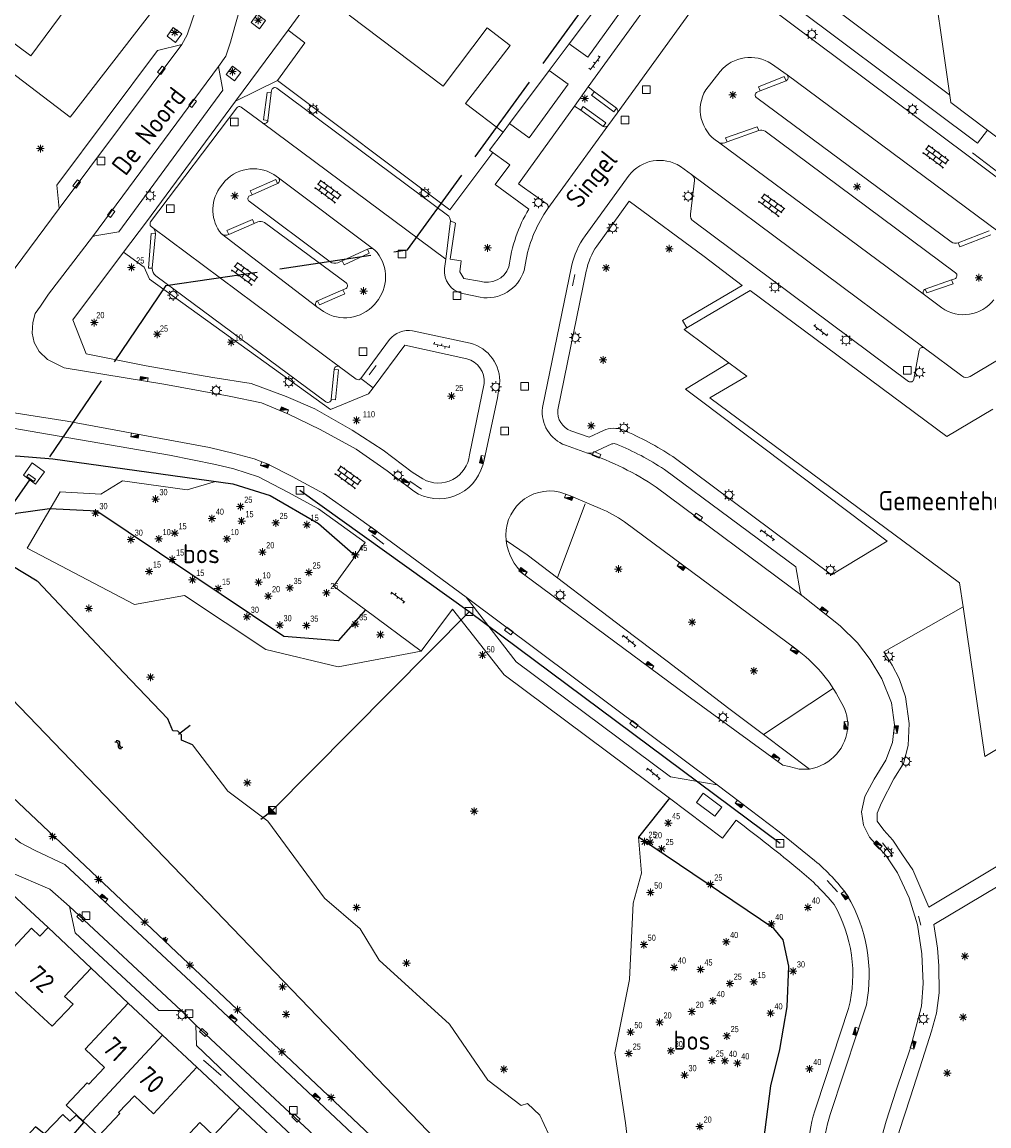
# Model space of a CAD drawing. Extents: x 168769 to 512904, y 516715 to 1559940.
# Tile 68 of 186: x 169406 to 169532, y 519507 to 519650. Entities that reach past the tile are written whole.
import ezdxf

# ---------------------------------------------------------------- set-up
doc = ezdxf.new("R2010")
doc.units = 0
doc.header["$MEASUREMENT"] = 0
doc.linetypes.add('ACAD_ISO02W100', pattern=[15, 12, -3])
doc.layers.get('0').update_dxf_attribs({"linetype": 'CONTINUOUS'})
for name, color, linetype, lineweight in [('+Overig_opstal_BWT', 4, 'CONTINUOUS', 0), ('B01_HOOFDGEBOUW', 10, 'CONTINUOUS', 0), ('B02_bijgebouw', 12, 'CONTINUOUS', 0), ('B07_scheidingsmuur', 14, 'CONTINUOUS', 25), ('Q04_wegmarkering', 7, 'CONTINUOUS', 0), ('Q06_walbescherming_besch', 140, 'WALBESCHERMING', 25), ('Q21_LANTAARNPAAL', 7, 'CONTINUOUS', 18), ('Q23_kolk', 7, 'CONTINUOUS', 18), ('Q26_BOOM', 7, 'CONTINUOUS', 18), ('Q28_rioolput', 7, 'CONTINUOUS', 18), ('Q722_RIOOLPUT_RWA', 5, 'CONTINUOUS', 18), ('Q97_TROTTOIRKOLK', 7, 'CONTINUOUS', 0), ('S02_symb_open_verh', 7, 'CONTINUOUS', 13), ('T04_Haag', 72, 'CONTINUOUS', 0), ('T51_CULTUURSCHEIDING', 3, 'CONTINUOUS', 0), ('V00_kant_verharding', 252, 'CONTINUOUS', 0), ('V04_Kant_op_inrit', 254, 'CONTINUOUS', 13), ('W01_Kant_sloot', 140, 'CONTINUOUS', 0)]:
    doc.layers.add(name, color=color, linetype=linetype, lineweight=lineweight)
for name, color, linetype in [('B14_dakrand_bijgebouw', 30, 'CONTINUOUS'), ('S04_Talud', 7, 'CONTINUOUS'), ('S05_Water', 132, 'CONTINUOUS'), ('T20_TALUD', 34, 'CONTINUOUS'), ('W10_duiker', 1, 'CONTINUOUS'), ('W51_DUIKER', 4, 'ACAD_ISO02W100'), ('Z02_Huisnummer', 253, 'CONTINUOUS'), ('Z05_Cultuuraanduiding', 3, 'CONTINUOUS'), ('Z06_STRAATNAAM', 7, 'CONTINUOUS'), ('Z09_FUNCTIEAANDUIDING', 7, 'CONTINUOUS')]:
    doc.layers.add(name, color=color, linetype=linetype)
doc.styles.add('ISOCP', font='isocp.shx', dxfattribs={"height": 1.8})
doc.styles.get("Standard").update_dxf_attribs({"font": 'ISOB.SHX'})
doc.linetypes.add('WALBESCHERMING', pattern='A,10,[105,facto-geolijnen.shx,S=0.1,R=0,X=0,Y=0],0', length=10)

# ---------------------------------------------------------------- blocks, each defined once
blk = doc.blocks.new('Q21')
at = {"color": 0}
for points in [[(-1.5, 0), (-1, 0)], [(-1.06, 1.06), (-0.71, 0.71)], [(0, 1.5), (0, 1)], [(1.06, 1.06), (0.71, 0.71)], [(1.5, 0), (1, 0)], [(-1.06, -1.06), (-0.71, -0.71)], [(0, -1.5), (0, -1)], [(1.06, -1.06), (0.71, -0.71)]]:
    blk.add_lwpolyline(points, dxfattribs=at)
blk.add_circle((0, 0), 1, dxfattribs=at)
blk = doc.blocks.new('Q26')
at = {"color": 0}
for p, q in [((-1, 0), (1, 0)), ((-0.7, 0.7), (0.7, -0.7)), ((0.7, 0.7), (-0.7, -0.7)), ((0, 1), (0, -1))]:
    blk.add_line(p, q, dxfattribs=at)
blk = doc.blocks.new('Q28')
at = {"color": 0}
blk.add_lwpolyline([(1, 1), (1, -1), (-1, -1), (-1, 1)], close=True, dxfattribs=at)
blk = doc.blocks.new('Q23')
at = {"color": 0}
blk.add_lwpolyline([(0.99, -0.5), (-0.99, -0.5), (-0.99, 0.5), (0.99, 0.5), (0.99, -0.5)], dxfattribs=at)
blk = doc.blocks.new('Q97')
blk.add_hatch(color=256).paths.add_polyline_path([(-1, 1), (-1, 0), (1, 1)])
blk.add_line((1, 1), (-1, 0))
at = {"color": 0}
for points in [[(-1, 0), (-1, 1), (1, 1), (1, 0), (-1, 0)], [(0, 0.8), (0, 1)]]:
    blk.add_lwpolyline(points, dxfattribs=at)
blk = doc.blocks.new('S04')
at = {"color": 0}
for p, q in [((0, 0.5), (0.5, 0.5)), ((0, 0.25), (1, 0.25)), ((0, 0), (0.5, 0)), ((0, -0.25), (1, -0.25)), ((0, -0.5), (0.5, -0.5))]:
    blk.add_line(p, q, dxfattribs=at)
blk = doc.blocks.new('S05')
at = {"color": 0}
for p, q in [((0.08, 0.3), (0.38, 0.59)), ((0.11, -0.19), (0.41, 0.09)), ((0.38, 0.59), (0.68, 0.71)), ((0.41, 0.09), (0.71, 0.21)), ((0.68, 0.71), (1.01, 0.62)), ((0.71, 0.21), (1.02, 0.12)), ((1.01, 0.62), (1.33, 0.37)), ((1.02, 0.12), (1.36, -0.12)), ((1.33, 0.37), (1.66, 0.13)), ((1.66, 0.13), (1.97, 0.04)), ((1.97, 0.04), (2.28, 0.16)), ((2.28, 0.16), (2.58, 0.44)), ((1.36, -0.12), (1.68, -0.37)), ((1.68, -0.37), (2, -0.46)), ((2, -0.46), (2.31, -0.33)), ((2.31, -0.33), (2.61, -0.05))]:
    blk.add_line(p, q, dxfattribs=at)
blk = doc.blocks.new('S024')
at = {"color": 0}
for p, q in [((0, 1.2), (6.7, 1.2)), ((0, 0), (6.7, 0)), ((0.2, 1.2), (0.2, 0)), ((1.25, 1.5), (1.25, 1.2)), ((1.25, 0), (1.25, -1.2)), ((2.3, 1.2), (2.3, 0)), ((3.35, 1.5), (3.35, 1.2)), ((3.35, 0), (3.35, -1.2)), ((4.4, 1.2), (4.4, 0)), ((5.45, 1.5), (5.45, 1.2)), ((5.45, 0), (5.45, -1.2)), ((6.5, 1.2), (6.5, 0)), ((0, -1.2), (6.7, -1.2)), ((0.2, -1.2), (0.2, -1.5)), ((2.3, -1.2), (2.3, -1.5)), ((4.4, -1.2), (4.4, -1.5)), ((6.5, -1.2), (6.5, -1.5))]:
    blk.add_line(p, q, dxfattribs=at)
blk = doc.blocks.new('S026')
for p, q in [((0, 0), (4.4, 0)), ((0.2, 0.5), (0.2, 0)), ((1.2, 0), (1.2, -0.5)), ((2.2, 0.5), (2.2, 0)), ((3.2, 0), (3.2, -0.5)), ((4.2, 0.5), (4.2, 0))]:
    blk.add_line(p, q)
blk = doc.blocks.new('Q722')
for points in [[(-1, 1), (1, -1)], [(-1, -1), (1, -1), (1, 1), (-1, 1), (-1, -1)], [(-0.8, 0.8), (-1, 0.8)], [(-0.6, 0.6), (-1, 0.6)], [(-0.4, 0.4), (-1, 0.4)], [(-0.2, 0.2), (-1, 0.2)], [(-1, 0), (0, 0)], [(0.2, -0.2), (-1, -0.2)], [(0.4, -0.4), (-1, -0.4)], [(0.6, -0.6), (-1, -0.6)], [(0.8, -0.8), (-1, -0.8)]]:
    blk.add_lwpolyline(points)

msp = doc.modelspace()

# ---------------------------------------------------------------- linework, layer by layer
at = {"layer": '+Overig_opstal_BWT'}
msp.add_lwpolyline([(169497.12, 519548.13), (169496.23, 519546.94), (169493.82, 519548.73), (169494.71, 519549.92), (169497.12, 519548.13)], dxfattribs=at)
at = {"layer": 'B01_HOOFDGEBOUW'}
for points in [[(169425.64, 519671.28), (169425.43, 519671), (169432.23, 519665.99), (169424.02, 519654.86), (169417.26, 519659.84), (169407.07, 519646.03)], [(169477.22, 519647.57), (169491.33, 519666.37)], [(169531.75, 519636.33), (169526.96, 519639.92), (169523.96, 519660.93), (169585.62, 519614.89)], [(169407.07, 519646.03), (169401.76, 519649.93), (169399.88, 519647.37)], [(169460.79, 519642.05), (169466.52, 519649.64), (169469.52, 519647.37), (169463.72, 519639.81), (169468.6, 519636.07)], [(169474.62, 519644.1), (169477.22, 519647.57)], [(169469.45, 519637.21), (169474.62, 519644.1)], [(169468.6, 519636.07), (169469.45, 519637.21)], [(169553.18, 519608.39), (169562.03, 519613.62), (169531.75, 519636.33)], [(169492.22, 519610.35), (169492.56, 519610.55), (169500.81, 519615.44)], [(169532.46, 519599.96), (169526.47, 519596.4), (169500.81, 519615.44)], [(169492.22, 519610.35), (169498.05, 519606.02)], [(169498.05, 519606.02), (169500.38, 519604.28), (169495.58, 519601.45), (169528.11, 519577.35), (169528.57, 519574.22)], [(169528.57, 519574.22), (169531.41, 519554.71), (169535.03, 519556.87), (169536.33, 519548.17), (169549.13, 519555.77)], [(169409.3, 519532.42), (169408.24, 519531.29), (169407.15, 519532.34), (169399.77, 519524.49), (169401.96, 519522.45), (169404.2, 519524.8), (169409.85, 519519.56), (169412.55, 519522.44), (169411.45, 519523.43), (169414.92, 519527.13)], [(169414.92, 519527.13), (169409.3, 519532.42)], [(169419.75, 519522.59), (169414.12, 519516.59)], [(169424.21, 519518.41), (169419.75, 519522.59)], [(169428.69, 519514.22), (169424.21, 519518.41)], [(169414.12, 519516.59), (169416.67, 519514.19), (169414.61, 519512.01), (169414.39, 519512.21), (169411.64, 519509.3)], [(169423.06, 519508.15), (169428.69, 519514.22)], [(169423.06, 519508.15), (169420.56, 519510.52), (169418.5, 519508.34), (169418.66, 519508.18), (169415.91, 519505.28), (169413.83, 519507.24)], [(169413.83, 519507.24), (169411.64, 519509.3)], [(169426.55, 519504.32), (169429.09, 519507.03), (169430.88, 519505.34), (169434.28, 519508.99)], [(169434.28, 519508.99), (169439.11, 519504.46)]]:
    msp.add_lwpolyline(points, dxfattribs=at)
msp.add_lwpolyline([(169460.79, 519642.05), (169460.79, 519642.05), (169448.55, 519651.29), (169453.5, 519657.86, 0.447869), (169455.06, 519657.88), (169455.35, 519657.66), (169457.38, 519660.35), (169457.09, 519660.57, 0.448148), (169456.75, 519662.16), (169461.4, 519668.33)], format="xyb", dxfattribs=at)
at = {"layer": 'B02_bijgebouw'}
msp.add_lwpolyline([(169406.74, 519591.5), (169406.54, 519591.22), (169407.46, 519590.56), (169407.66, 519590.84), (169406.74, 519591.5)], dxfattribs=at)
at = {"layer": 'B07_scheidingsmuur'}
msp.add_lwpolyline([(169413.83, 519507.24), (169424.21, 519518.41)], dxfattribs=at)
at = {"layer": 'B14_dakrand_bijgebouw'}
for points in [[(169412.95, 519507.99), (169412.14, 519507.22), (169411.21, 519508.09), (169408.77, 519505.54), (169407.64, 519506.48), (169405.2, 519503.77)], [(169413.98, 519507.02), (169412.95, 519507.99)], [(169410.96, 519504.16), (169410.84, 519504.26), (169411.68, 519505.15), (169412.11, 519504.86), (169413.98, 519507.02)]]:
    msp.add_lwpolyline(points, dxfattribs=at)
at = {"layer": 'Q04_wegmarkering'}
for points in [[(169483.48, 519638.55), (169496.91, 519657.15)], [(169410.76, 519626.14), (169426.74, 519647.48)], [(169431.53, 519644.63), (169415.07, 519622.44)], [(169533.1, 519623.18), (169505.62, 519643.52)], [(169437.24, 519637.27), (169461.15, 519619.52)], [(169474.45, 519626.1), (169482.26, 519636.91)], [(169523.53, 519614.85), (169496.67, 519634.77)], [(169439.32, 519630.11), (169451.91, 519620.71)], [(169493.18, 519630.54), (169523.51, 519607.97)], [(169447.3, 519605.51), (169422.9, 519623.66)], [(169431.9, 519622.81), (169444.33, 519613.3)], [(169507.71, 519575.58), (169488.58, 519589.82)], [(169463.8, 519575.46), (169496.5, 519551.03)], [(169412.08, 519535.19), (169426.64, 519521.6)], [(169428.54, 519519.7), (169449.79, 519499.9)]]:
    msp.add_lwpolyline(points, dxfattribs=at)
msp.add_lwpolyline([(169488.58, 519589.82, 0.062914), (169479.63, 519594.26)], format="xyb", dxfattribs=at)
at = {"layer": 'Q06_walbescherming_besch', "linetype": 'Continuous'}
for points in [[(169407.87, 519577.57), (169399.38, 519582.67), (169392.51, 519574.76), (169393.42, 519573.77)], [(169428.12, 519556.23), (169426.67, 519556.83), (169426.69, 519557.52), (169426.21, 519558.03), (169425.55, 519558.05), (169424.89, 519559.63)]]:
    msp.add_lwpolyline(points, dxfattribs=at)
at = {"layer": 'T04_Haag'}
msp.add_lwpolyline([(169475.69, 519578.02), (169479.3, 519587.66)], dxfattribs=at)
at = {"layer": 'T20_TALUD'}
for points in [[(169503.95, 519460.92), (169500.54, 519460.31), (169497.98, 519461.28), (169494.6, 519464.45), (169491.76, 519467.79), (169468.01, 519489.58), (169386.37, 519566.68), (169384.79, 519568.97), (169384.03, 519570.95), (169384.14, 519573.51), (169386.6, 519577.32), (169398.1, 519589.7), (169402.47, 519593.24), (169405.12, 519593.88), (169409.91, 519593.49), (169433.39, 519590.25), (169438.24, 519588.74), (169444.57, 519585.07), (169449.39, 519580.86)], [(169440.05, 519570.35), (169415.65, 519586.67), (169409.5, 519586.98), (169405.14, 519586.36), (169400.55, 519584.41), (169399.27, 519582.6)], [(169450.68, 519573.82), (169447.12, 519569.78), (169440.05, 519570.35)], [(169490.31, 519549.27), (169486.26, 519544.19)], [(169502.92, 519470.37), (169505.11, 519474.3), (169506.1, 519476.67), (169506.08, 519479.41), (169502.53, 519491.02), (169502.12, 519495.2), (169502.22, 519501.67), (169503.51, 519511.82), (169504.67, 519516.53), (169505.63, 519522.11), (169505.84, 519527.39), (169505.1, 519530.82), (169503.9, 519532.32), (169486.26, 519544.19)]]:
    msp.add_lwpolyline(points, dxfattribs=at)
at = {"layer": 'T51_CULTUURSCHEIDING'}
for points in [[(169526.81, 519640.95), (169502.63, 519659.07)], [(169442.77, 519647.72), (169440.59, 519649.37)], [(169442.77, 519647.72), (169439.2, 519642.8), (169433.72, 519640.1)], [(169461.66, 519625.94), (169439.2, 519642.8)], [(169461.66, 519625.94), (169467.28, 519633.42)], [(169419.14, 519620.44), (169421.83, 519618.46), (169422.54, 519616.91), (169446.12, 519599.92), (169451.08, 519601.96), (169451.68, 519602.75)], [(169431.11, 519590.54), (169427.45, 519589.47), (169419.01, 519590.62), (169416.18, 519588.92), (169410.86, 519589.22), (169406.59, 519581.87), (169420.58, 519574.54), (169427.08, 519575.69), (169437.69, 519568.68), (169447.13, 519566.41)], [(169447.13, 519566.41), (169457.92, 519568.43)], [(169502.54, 519557.6), (169511.57, 519563.54)], [(169486.67, 519539.53), (169486.26, 519544.19)], [(169486.67, 519539.53), (169485.57, 519535.6), (169485.07, 519525.66), (169483.19, 519516.1), (169484.58, 519506.99), (169485.4, 519500)]]:
    msp.add_lwpolyline(points, dxfattribs=at)
at = {"layer": 'V00_kant_verharding'}
for points in [[(169399.88, 519647.37), (169412.17, 519638), (169443.47, 519678.42)], [(169477.22, 519647.57), (169479.64, 519645.82), (169493.35, 519664.85), (169491.33, 519666.37)], [(169479.69, 519641.99), (169492.85, 519660.16)], [(169492.85, 519660.16), (169529.24, 519632.97)], [(169440.59, 519649.37), (169447.39, 519658.67)], [(169429.64, 519655.21), (169428.04, 519650.54), (169427.42, 519648.73), (169426.74, 519647.48), (169423.57, 519646.71)], [(169434.07, 519651.34), (169433.66, 519649.84), (169433.06, 519647.8), (169432.48, 519645.98), (169431.53, 519644.63), (169432.08, 519641.53), (169418.51, 519623.07), (169415.39, 519622.56), (169415.07, 519622.44), (169409.35, 519614.96), (169408.29, 519613.4), (169407.61, 519612.46), (169407.33, 519611.28), (169407.21, 519609.89), (169407.48, 519608.66), (169408.14, 519607.5), (169409.21, 519606.45), (169411.39, 519605.35), (169424.38, 519603.22), (169432.9, 519601.67), (169437.11, 519600.78), (169440.56, 519599.37), (169444.75, 519597.31), (169449.45, 519594.77), (169453.52, 519591.93)], [(169435.77, 519650.36), (169436.85, 519649.55), (169437.65, 519650.63), (169436.57, 519651.43), (169435.77, 519650.36)], [(169424.81, 519648.59), (169425.91, 519647.77), (169426.72, 519648.88), (169425.62, 519649.69), (169424.81, 519648.59)], [(169440.59, 519649.37), (169433.72, 519640.1)], [(169423.57, 519646.71), (169410.43, 519629.17), (169410.76, 519626.14), (169405.02, 519618.38), (169399.77, 519611.32), (169398.04, 519610.37), (169395.85, 519609.96), (169394.61, 519609.89), (169392.74, 519610.47), (169391.46, 519611)], [(169432.5, 519643.56), (169433.59, 519642.74), (169434.41, 519643.83), (169433.32, 519644.65), (169432.5, 519643.56)], [(169469.45, 519637.21), (169472.03, 519635.34), (169477.1, 519642.34), (169474.62, 519644.1)], [(169495.02, 519641.58), (169496.92, 519643.99)], [(169503.59, 519644.97), (169505.62, 519643.52)], [(169505.49, 519642.76), (169505.27, 519643.3), (169501.91, 519641.96), (169502.12, 519641.44)], [(169505.49, 519642.76), (169502.12, 519641.44)], [(169437.95, 519637.59), (169437.38, 519637.67), (169437.84, 519641.24), (169438.38, 519641.19)], [(169437.95, 519637.59), (169438.38, 519641.19)], [(169438.38, 519641.19), (169438.42, 519641.49)], [(169439.12, 519641.79), (169461.36, 519625.26)], [(169477.93, 519639.46), (169479.69, 519641.99)], [(169480.54, 519641.34), (169479.69, 519641.99)], [(169483.39, 519639.18), (169483.06, 519638.72), (169480.15, 519640.87), (169480.54, 519641.34)], [(169483.39, 519639.18), (169480.54, 519641.34)], [(169502.12, 519641.44), (169501.74, 519641.29)], [(169422.11, 519624.4), (169433.72, 519640.1)], [(169501.68, 519640.52), (169527, 519621.77)], [(169422.67, 519624.38), (169433.89, 519639.22)], [(169434.47, 519639.34), (169437.24, 519637.27)], [(169474.34, 519626.69), (169471.41, 519628.75), (169470.6, 519629.33), (169477.93, 519639.46)], [(169477.93, 519639.46), (169478.73, 519638.92)], [(169478.73, 519638.92), (169479.04, 519639.39), (169482, 519637.29), (169481.66, 519636.82)], [(169478.73, 519638.92), (169481.66, 519636.82)], [(169482.26, 519636.91), (169483.48, 519638.55)], [(169501.93, 519636.28), (169501.75, 519636.78), (169497.62, 519635.32), (169497.83, 519634.81)], [(169501.93, 519636.28), (169497.83, 519634.81)], [(169527.6, 519617.74), (169502.77, 519636.19)], [(169497.83, 519634.81), (169497.52, 519634.69)], [(169548.3, 519618.69), (169529.24, 519632.97)], [(169491.72, 519631.6), (169493.18, 519630.54)], [(169439.22, 519629.37), (169438.98, 519629.88), (169435.65, 519628.44), (169435.91, 519627.92)], [(169438.71, 519630.55), (169439.32, 519630.11)], [(169479.31, 519622.58), (169485.03, 519630.45)], [(169493.57, 519629.76), (169493.02, 519625.38)], [(169431.65, 519628.75), (169432.07, 519629.34)], [(169439.22, 519629.37), (169435.91, 519627.92)], [(169435.49, 519627.06), (169446.06, 519619.19)], [(169435.91, 519627.92), (169435.58, 519627.78)], [(169480.83, 519621.22), (169485.06, 519627.06), (169494.81, 519619.88), (169499.77, 519616.08), (169492, 519611.51), (169492.56, 519610.55)], [(169412.51, 519611.6), (169419.14, 519620.44), (169422.11, 519624.4)], [(169422.9, 519623.66), (169422.72, 519623.79)], [(169436.16, 519624.16), (169435.94, 519624.7), (169432.59, 519623.25), (169432.84, 519622.72)], [(169436.16, 519624.16), (169432.84, 519622.72)], [(169436.63, 519624.38), (169436.16, 519624.16)], [(169448.15, 519616.43), (169437.52, 519624.31)], [(169461.75, 519624.52), (169461.15, 519619.52), (169460.98, 519618.3)], [(169461.75, 519624.52), (169462.41, 519624.21), (169461.72, 519619.52), (169463.15, 519619.28), (169463.15, 519619.29), (169462.99, 519617.86), (169463.49, 519617.02)], [(169493.42, 519624.45), (169521.46, 519603.6)], [(169422.88, 519618.34), (169422.37, 519618.36), (169422.72, 519622.85), (169423.3, 519622.84)], [(169422.88, 519618.34), (169423.3, 519622.84)], [(169527.94, 519621.66), (169531.98, 519623.22)], [(169527.94, 519621.66), (169528.16, 519621.14), (169532.18, 519622.69)], [(169447.65, 519619.32), (169447.9, 519618.79), (169451.15, 519620.32), (169450.93, 519620.82)], [(169447.65, 519619.32), (169450.93, 519620.82)], [(169471.34, 519618.04), (169471.62, 519619.48)], [(169447.09, 519619.05), (169447.65, 519619.32)], [(169473.76, 519600.17), (169477.52, 519618.57)], [(169475.73, 519599.88), (169479.46, 519617.96)], [(169423.33, 519617.36), (169445.5, 519600.93)], [(169463.49, 519617.02), (169465.54, 519616.66)], [(169523.65, 519615.62), (169523.85, 519615.12), (169527.28, 519616.31), (169527.08, 519616.84)], [(169523.65, 519615.62), (169527.08, 519616.84)], [(169527.08, 519616.84), (169527.48, 519616.96)], [(169444.43, 519614.09), (169444.67, 519613.56), (169447.98, 519615.01), (169447.74, 519615.52)], [(169444.43, 519614.09), (169447.74, 519615.52)], [(169447.74, 519615.52), (169448.04, 519615.64)], [(169463.32, 519615.03), (169465.61, 519614.56)], [(169529.48, 519604.23), (169548.18, 519615.39)], [(169452.36, 519614.26), (169451.83, 519613.63)], [(169525.79, 519613.16), (169523.53, 519614.85)], [(169445.19, 519612.71), (169444.33, 519613.3)], [(169412.51, 519611.6), (169414.27, 519607.17), (169422.09, 519605.61), (169426.31, 519604.87), (169430.77, 519604.08), (169435.79, 519603.3), (169440.34, 519601.63), (169444.07, 519600.01), (169448.93, 519597.22), (169452.99, 519594.65), (169456.77, 519591.78)], [(169456.82, 519610.18), (169464.32, 519608.56)], [(169450.08, 519603.96), (169453.82, 519609.03)], [(169450.08, 519603.96), (169451.68, 519602.75), (169455.82, 519608.33), (169463.87, 519606.55)], [(169523.51, 519607.97), (169528.42, 519604.31)], [(169522.16, 519603.88), (169522.84, 519607.64)], [(169446.21, 519601.22), (169446.76, 519601.21), (169447.17, 519605.1), (169446.59, 519605.18)], [(169446.21, 519601.22), (169446.59, 519605.18)], [(169447.3, 519605.51), (169449.48, 519603.89)], [(169518.69, 519582.78), (169494.29, 519601.16), (169492.38, 519602.6), (169498.05, 519606.02)], [(169466.14, 519603.3), (169464.23, 519594.03)], [(169468.16, 519603.21), (169467.89, 519601.47), (169466.14, 519593.35), (169465.95, 519592.68)], [(169404.58, 519599.56), (169411.8, 519598.39)], [(169411.8, 519598.39), (169430.33, 519594.99), (169433.57, 519594.19), (169436.15, 519593.52), (169437.95, 519592.81), (169441.12, 519591.18), (169445.21, 519588.97), (169449.17, 519586.2)], [(169410.74, 519596.45), (169425.12, 519593.97)], [(169481.7, 519597.18), (169479.81, 519596.31), (169477.46, 519597.14)], [(169479.63, 519594.26), (169476.74, 519595.28)], [(169482.78, 519595.44), (169480.34, 519594.31)], [(169425.12, 519593.97), (169431.11, 519592.76), (169433.52, 519592.19), (169436.74, 519591.16), (169440.56, 519589.18), (169444.54, 519586.99), (169447.52, 519584.86)], [(169511.43, 519578.39), (169490.73, 519593.79)], [(169406.09, 519591.36), (169407.68, 519590.22), (169408.82, 519591.82), (169407.22, 519592.96), (169406.09, 519591.36)], [(169507.32, 519576.21), (169506.75, 519579.41), (169489.63, 519592.11)], [(169453.52, 519591.93), (169456.98, 519589.27)], [(169456.77, 519591.78), (169458.17, 519590.88)], [(169475.99, 519589.18), (169477.27, 519588.72), (169481.25, 519587.05)], [(169447.52, 519584.86), (169450.64, 519582.59), (169446.5, 519576.9), (169450.68, 519573.82)], [(169509.21, 519541.18), (169504.59, 519544.88), (169499.56, 519548.74), (169496.5, 519551.03), (169490.42, 519552.05), (169470.33, 519567.06), (169463.8, 519575.46), (169451.77, 519584.34), (169449.17, 519586.2)], [(169484.43, 519585.3), (169491.99, 519579.67)], [(169471.73, 519580.98), (169469, 519582.87)], [(169511.43, 519578.39), (169518.69, 519582.78)], [(169508.55, 519553.08), (169502.54, 519557.6), (169498.05, 519560.97), (169489.99, 519567.12), (169484.32, 519571.45), (169471.73, 519580.98)], [(169491.99, 519579.67), (169506.75, 519568.73)], [(169471.28, 519578.47), (169492.55, 519562.72), (169505.08, 519553.58), (169505.92, 519553.4), (169507.19, 519553.08), (169508.55, 519553.08)], [(169507.71, 519575.58), (169512.55, 519571.74)], [(169462.01, 519573.92), (169457.92, 519568.43), (169450.68, 519573.82)], [(169468.75, 519565.37), (169462.01, 519573.92)], [(169522, 519539.93), (169520.69, 519541.92), (169519.41, 519543.81), (169518.25, 519545.14), (169517.36, 519546.31), (169517.36, 519547.35), (169517.95, 519548.66), (169519.56, 519551.82), (169520.79, 519553.8), (169521.4, 519556.14), (169521.55, 519559), (169521.08, 519562.48), (169520.26, 519564.88), (169519.33, 519566.61), (169518.24, 519568.34), (169528.57, 519574.22)], [(169512.55, 519571.74), (169514.81, 519569.53), (169516.46, 519567.34), (169518, 519564.85), (169519.26, 519561.73), (169519.64, 519558.83), (169519.36, 519556.53), (169518.5, 519554.22), (169516.99, 519551.76), (169515.78, 519549.51), (169515.34, 519547.49), (169515.61, 519545.78), (169516.36, 519544.2), (169518.56, 519541.78), (169520.03, 519539.55), (169521.55, 519536.31), (169522.64, 519532.78), (169523.18, 519529), (169523.38, 519525.13), (169523.14, 519522.2), (169521.71, 519516.76), (169519.86, 519511.26), (169518.53, 519507.19), (169517.79, 519504.56)], [(169381.01, 519566.45), (169383.55, 519564.34), (169386.34, 519564.09), (169402.41, 519549.44), (169403.99, 519547.84), (169404.37, 519547.19), (169404.62, 519544.49), (169404.88, 519544.13), (169405.7, 519543.45), (169407.6, 519542.49)], [(169468.75, 519565.37), (169490.31, 519549.27), (169497.22, 519544.07), (169498.98, 519546.41)], [(169378.54, 519563.93), (169378.89, 519563.54), (169404.26, 519539.68), (169409.54, 519537.44)], [(169550.74, 519551.04), (169524.1, 519535.08)], [(169552.84, 519549.55), (169524.75, 519532.83)], [(169409.3, 519532.42), (169393.59, 519546.94)], [(169492.85, 519461.78), (169492.47, 519462.38), (169491.03, 519466.04), (169490.44, 519466.76), (169477.39, 519478.8), (169458.37, 519496.73), (169454.89, 519500), (169429.17, 519524.19), (169411.47, 519540.63), (169407.6, 519542.49)], [(169524.1, 519535.08), (169522, 519539.93)], [(169409.54, 519537.44), (169412.08, 519535.19), (169412.81, 519531.75), (169423.75, 519521.62), (169426.64, 519521.6), (169428.54, 519519.7), (169428.65, 519517.05)], [(169524.75, 519532.83), (169525.23, 519529.74), (169525.4, 519527.42), (169525.45, 519523.92), (169525.11, 519521.27), (169524.45, 519518.93), (169523.28, 519515.23), (169521.69, 519510.25), (169520.24, 519505.85), (169519.68, 519503.3), (169519.48, 519500.29), (169519.5, 519500), (169519.76, 519495.23), (169520.19, 519492.82)], [(169419.75, 519522.59), (169414.92, 519527.13)], [(169509.47, 519509.22), (169513.65, 519521.89)], [(169515.96, 519522.38), (169514.81, 519518.82), (169511.26, 519508.09)], [(169428.65, 519517.05), (169432.58, 519513.29)], [(169434.28, 519508.99), (169428.69, 519514.22)], [(169432.58, 519513.29), (169446.74, 519500.02), (169447.21, 519500.04), (169447.91, 519500), (169449.79, 519499.9), (169451.46, 519498.31), (169451.7, 519497.94), (169451.83, 519495.24), (169459.7, 519487.91), (169462.47, 519487.88), (169464.45, 519485.96), (169464.91, 519482.94), (169478.41, 519470.3)]]:
    msp.add_lwpolyline(points, dxfattribs=at)
for points in [[(169589.39, 519617.15), (169521.01, 519667.55), (169516.51, 519667.59), (169512.93, 519670.22, -0.265956), (169507.49, 519669.42), (169505.04, 519666.28), (169505.45, 519662.9), (169502.63, 519659.07), (169500.93, 519656.74), (169530.46, 519634.62), (169531.75, 519636.33)], [(169496.92, 519643.99, -0.382305), (169503.59, 519644.97)], [(169505.62, 519643.52, -0.514877), (169505.49, 519642.76)], [(169438.42, 519641.49, -0.553652), (169439.12, 519641.79)], [(169496.67, 519634.77, -0.409894), (169495.02, 519641.58)], [(169501.74, 519641.29, 0.611985), (169501.68, 519640.52)], [(169433.89, 519639.22, -0.400383), (169434.47, 519639.34)], [(169483.48, 519638.55, 0.382767), (169483.39, 519639.18)], [(169437.24, 519637.27, 0.580704), (169437.95, 519637.59)], [(169481.66, 519636.82, 0.404208), (169482.26, 519636.91)], [(169469.36, 519618.52, -0.102355), (169471.97, 519626.05), (169467.59, 519629.23), (169469.47, 519631.83), (169466.85, 519633.73), (169468.6, 519636.07)], [(169502.77, 519636.19, 0.166585), (169501.93, 519636.28)], [(169497.52, 519634.69, -0.217735), (169496.67, 519634.77)], [(169485.03, 519630.45, -0.387679), (169491.72, 519631.6)], [(169432.07, 519629.34, -0.384689), (169438.71, 519630.55)], [(169439.32, 519630.11, -0.522772), (169439.22, 519629.37)], [(169493.18, 519630.54, -0.230927), (169493.57, 519629.76)], [(169431.9, 519622.81, -0.333163), (169431.65, 519628.75)], [(169435.58, 519627.78, 0.543489), (169435.49, 519627.06)], [(169474.45, 519626.1, 0.376347), (169474.34, 519626.69)], [(169461.36, 519625.26, -0.220035), (169461.75, 519624.52)], [(169471.62, 519619.48, -0.108784), (169474.45, 519626.1)], [(169493.02, 519625.38, 0.26955), (169493.42, 519624.45)], [(169422.72, 519623.79, -0.36206), (169422.67, 519624.38)], [(169423.3, 519622.84, 0.240379), (169422.9, 519623.66)], [(169437.52, 519624.31, 0.193731), (169436.63, 519624.38)], [(169432.84, 519622.72, -0.277381), (169431.9, 519622.81)], [(169477.52, 519618.57, -0.09625), (169479.31, 519622.58)], [(169450.93, 519620.82, -0.307203), (169451.91, 519620.71)], [(169479.46, 519617.96, -0.101582), (169480.83, 519621.22)], [(169527, 519621.77, 0.282102), (169527.94, 519621.66)], [(169451.91, 519620.71, -0.352814), (169452.36, 519614.26)], [(169423.33, 519617.36, -0.255134), (169422.88, 519618.34)], [(169446.06, 519619.19, 0.279537), (169447.09, 519619.05)], [(169460.98, 519618.3, 0.387422), (169463.32, 519615.03)], [(169465.54, 519616.66, 0.410587), (169469.36, 519618.52)], [(169465.61, 519614.56, 0.378981), (169471.34, 519618.04)], [(169527.48, 519616.96, 0.57432), (169527.6, 519617.74)], [(169448.04, 519615.64, 0.557505), (169448.15, 519616.43)], [(169523.53, 519614.85, -0.564704), (169523.65, 519615.62)], [(169444.33, 519613.3, -0.563645), (169444.43, 519614.09)], [(169451.83, 519613.63, -0.378578), (169445.19, 519612.71)], [(169532.58, 519614.24, -0.39906), (169525.79, 519613.16)], [(169453.82, 519609.03, -0.281972), (169456.82, 519610.18)], [(169464.32, 519608.56, -0.365659), (169468.16, 519603.21)], [(169522.84, 519607.64, -0.521558), (169523.51, 519607.97)], [(169463.87, 519606.55, -0.364788), (169466.14, 519603.3)], [(169446.59, 519605.18, -0.560341), (169447.3, 519605.51)], [(169449.48, 519603.89, 0.361451), (169450.08, 519603.96)], [(169521.46, 519603.6, 0.548022), (169522.16, 519603.88)], [(169528.42, 519604.31, 0.317983), (169529.48, 519604.23)], [(169445.5, 519600.93, 0.575101), (169446.21, 519601.22)], [(169476.74, 519595.28, -0.353736), (169473.76, 519600.17)], [(169477.46, 519597.14, -0.335385), (169475.73, 519599.88)], [(169378.62, 519569.38), (169398.74, 519595.45, -0.189621), (169403.45, 519597.73), (169410.74, 519596.45)], [(169484.25, 519597.26, 0.204766), (169481.7, 519597.18)], [(169490.73, 519593.79, 0.044986), (169484.25, 519597.26)], [(169483.39, 519595.43, 0.154883), (169482.78, 519595.44)], [(169489.63, 519592.11, 0.046731), (169483.39, 519595.43)], [(169464.23, 519594.03, -0.543854), (169458.17, 519590.88)], [(169480.34, 519594.31, -0.166881), (169479.63, 519594.26)], [(169465.95, 519592.68, -0.509118), (169456.98, 519589.27)], [(169469, 519582.87, -0.51798), (169475.99, 519589.18)], [(169481.25, 519587.05, -0.056804), (169484.43, 519585.3)], [(169471.28, 519578.47, -0.177291), (169469, 519582.87)], [(169507.71, 519575.58, -0.200576), (169507.32, 519576.21)], [(169512.56, 519562, 0.121225), (169506.75, 519568.73)], [(169513.55, 519558.75, 0.142498), (169512.56, 519562)], [(169508.55, 519553.08, 0.360069), (169513.55, 519558.75)], [(169498.98, 519546.41, -0.0127), (169507.26, 519539.89)], [(169513.48, 519536.61, 0.062259), (169509.21, 519541.18)], [(169507.26, 519539.89, -0.050964), (169511.76, 519535.42)], [(169513.48, 519536.61, -0.183077), (169515.96, 519522.38)], [(169513.65, 519521.89, 0.194833), (169511.76, 519535.42)], [(169508.36, 519503.59, -0.074323), (169509.47, 519509.22)], [(169511.26, 519508.09, 0.074113), (169510.4, 519503.11)]]:
    msp.add_lwpolyline(points, format="xyb", dxfattribs=at)
at = {"layer": 'V04_Kant_op_inrit'}
for points in [[(169533.46, 519630.61), (169529.79, 519633.37)], [(169477.98, 519617.51), (169477.66, 519616.03)], [(169451.17, 519604.46), (169452.05, 519605.67)], [(169457.96, 519589.55), (169456.46, 519590.59)], [(169451.48, 519583.62), (169453.08, 519582.4)], [(169518.06, 519543.46), (169519.39, 519541.79)], [(169510.85, 519538.55), (169512.2, 519537.09)], [(169522.76, 519533.9), (169523.06, 519532.73)], [(169431.84, 519513.15), (169429.58, 519515.16)]]:
    msp.add_lwpolyline(points, dxfattribs=at)
at = {"layer": 'W01_Kant_sloot'}
for points in [[(169407.91, 519577.58), (169419.18, 519565.62), (169424.89, 519559.63)], [(169494.8, 519469.57), (169494.25, 519469.05), (169393.42, 519573.77)], [(169428.12, 519556.23), (169432.75, 519550.22), (169437.93, 519546.31), (169445.34, 519536.24), (169450, 519532.26), (169452.44, 519528.2), (169461.61, 519519.82), (169466.63, 519512.55), (169470.96, 519509.23), (169471.79, 519509.52), (169473.41, 519508), (169474.53, 519505.55), (169475.22, 519504.8)]]:
    msp.add_lwpolyline(points, dxfattribs=at)
at = {"layer": 'W10_duiker'}
for p, q in [((169464.18, 519573.56), (169442.12, 519589.38)), ((169504.73, 519543.38), (169464.18, 519573.56))]:
    msp.add_line(p, q, dxfattribs=at)
for points in [[(169438.54, 519547.72), (169464.18, 519573.56)], [(169426.31, 519557.63), (169427.84, 519558.82)], [(169437.02, 519546.53), (169438.54, 519547.72)]]:
    msp.add_lwpolyline(points, dxfattribs=at)
at = {"layer": 'W51_DUIKER'}
for points in [[(169424.67, 519616.08), (169456.17, 519620.74), (169490.52, 519667.98)], [(169424.67, 519616.08), (169408.37, 519592.14)], [(169400.61, 519581.75), (169406.91, 519590.77)]]:
    msp.add_lwpolyline(points, dxfattribs=at)

# ---------------------------------------------------------------- block references
at = {"layer": 'Q21_LANTAARNPAAL', "xscale": 0.5, "yscale": 0.5}
for p in [(169508.86, 519648.81), (169443.85, 519639.05), (169521.98, 519639.02), (169422.6, 519627.79), (169458.41, 519628.15), (169492.75, 519627.72), (169473.21, 519626.9), (169482.89, 519623.6), (169504.06, 519615.89), (169425.61, 519614.83), (169478.02, 519609.29), (169513.31, 519608.98), (169522.88, 519604.77), (169440.69, 519603.52), (169467.66, 519602.87), (169431.2, 519602.41), (169484.36, 519597.53), (169454.89, 519591.33), (169498.04, 519588.79), (169511.27, 519579), (169476.05, 519575.74), (169518.87, 519567.74), (169497.26, 519559.81), (169521.11, 519554.07), (169518.8, 519542.18), (169426.76, 519521.05), (169523.39, 519520.53)]:
    msp.add_blockref('Q21', p, dxfattribs=at)
at = {"layer": 'Q23_kolk'}
for p, xscale, yscale, rotation in [((169424.08, 519644.11), 0.5, 0.5, 233.130102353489), ((169428.15, 519639.84), 0.5, 0.5, 233.5006368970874), ((169413.04, 519629.33), 0.5, 0.5, 53.28521161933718), ((169417.52, 519625.49), 0.5, 0.5, 53.46601783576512), ((169480.78, 519594.02), 0.5, 0.5, 157.6136344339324), ((169494.04, 519585.93), 0.5, 0.5, 144.4023685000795), ((169469.36, 519571.08), 0.5, 0.5, 323.0041022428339), ((169485.67, 519558.91), 0.5, 0.5, 322.9696103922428), ((169413.6, 519533.69), 0.5, 0.5, 316.6452774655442), ((169429.57, 519518.74), 0.4999999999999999, 0.4999999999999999, 317.2248480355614), ((169441.61, 519507.61), 0.5, 0.5, 315.5787255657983)]:
    msp.add_blockref('Q23', p, dxfattribs=dict(at, xscale=xscale, yscale=yscale, rotation=rotation))
at = {"layer": 'Q26_BOOM', "xscale": 0.5, "yscale": 0.5}
for p in [(169436.7, 519650.65), (169425.8, 519649.06), (169433.33, 519643.96), (169479.26, 519640.45), (169498.55, 519640.92), (169408.3, 519633.92), (169514.76, 519628.96), (169433.64, 519627.77), (169466.59, 519620.99), (169490.26, 519620.87), (169420.17, 519618.44), (169482.04, 519618.38), (169530.64, 519617.09), (169450.42, 519615.35), (169415.31, 519611.26), (169423.53, 519609.73), (169433.18, 519608.69), (169481.65, 519606.4), (169461.88, 519601.67), (169449.52, 519598.52), (169480.1, 519597.81), (169483.64, 519579.13), (169414.61, 519574.02), (169493.24, 519572.21), (169452.61, 519570.59), (169465.91, 519567.94), (169501.31, 519565.86), (169422.65, 519565.05), (169435.27, 519551.3), (169464.84, 519547.59), (169409.88, 519544.29), (169415.86, 519538.68), (169449.51, 519535.03), (169421.89, 519533.15), (169528.81, 519528.69), (169427.79, 519527.52), (169456.02, 519527.79), (169439.86, 519524.71), (169433.99, 519521.72), (169440.32, 519521.12), (169528.57, 519520.74), (169439.77, 519516.22), (169468.72, 519513.97), (169526.51, 519513.46), (169446.21, 519510.28)]:
    msp.add_blockref('Q26', p, dxfattribs=at)
at = {"layer": 'Q26_BOOM', "xscale": 0.5, "yscale": 0.5, "zscale": 0.5}
for p in [(169423.31, 519588.26), (169434.37, 519587.28), (169415.49, 519586.44), (169430.66, 519585.71), (169434.52, 519585.4), (169438.97, 519585.16), (169443.02, 519584.92), (169420.09, 519582.98), (169423.73, 519583.06), (169425.8, 519583.82), (169432.6, 519583.06), (169425.48, 519580.4), (169437.23, 519581.35), (169449.36, 519580.99), (169422.47, 519578.84), (169443.27, 519578.71), (169428.11, 519577.74), (169436.74, 519577.43), (169431.47, 519576.6), (169440.8, 519576.69), (169445.59, 519576.03), (169437.99, 519575.62), (169435.22, 519572.93), (169439.49, 519571.84), (169442.97, 519571.78), (169449.35, 519571.96), (169490.13, 519546.05), (169487.06, 519543.62), (169487.77, 519543.56), (169489.28, 519542.68), (169487.81, 519537), (169495.64, 519538.05), (169508.35, 519535.05), (169503.58, 519532.9), (169486.96, 519530.2), (169497.7, 519530.56), (169490.9, 519527.24), (169494.35, 519526.98), (169506.41, 519526.73), (169498.17, 519525.13), (169501.29, 519525.34), (169495.95, 519522.86), (169493.21, 519521.47), (169503.48, 519521.27), (169489.02, 519520.08), (169485.22, 519518.81), (169497.77, 519518.3), (169485, 519516.02), (169490.48, 519516.35), (169495.82, 519515.12), (169497.53, 519515.07), (169499.15, 519514.75), (169508.54, 519514.01), (169492.27, 519513.21), (169494.25, 519506.51)]:
    msp.add_blockref('Q26', p, dxfattribs=at)
at = {"layer": 'Q28_rioolput', "xscale": 0.5, "yscale": 0.5}
for p in [(169487.29, 519641.61), (169484.52, 519637.67), (169433.57, 519637.38), (169416.18, 519632.32), (169425.23, 519626.11), (169455.42, 519620.18), (169462.61, 519614.77), (169450.33, 519607.47), (169521.31, 519605.03), (169471.43, 519602.94), (169468.83, 519597.15), (169442.12, 519589.38), (169464.15, 519573.61), (169504.7, 519543.39), (169414.26, 519533.96), (169427.65, 519521.21), (169441.27, 519508.6)]:
    msp.add_blockref('Q28', p, dxfattribs=at)
at = {"layer": 'Q722_RIOOLPUT_RWA', "xscale": 0.5, "yscale": 0.5, "zscale": 0.5}
msp.add_blockref('Q722', (169438.54, 519547.72), dxfattribs=at)
at = {"layer": 'Q97_TROTTOIRKOLK'}
for p, xscale, yscale, rotation in [((169421.77, 519603.65), 0.4999999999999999, 0.4999999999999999, 350.7005097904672), ((169439.98, 519599.61), 0.5, 0.5, 337.8705953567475), ((169420.65, 519596.76), 0.5, 0.5, 169.5602948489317), ((169466.14, 519593.35), 0.5, 0.5, 77.8252488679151), ((169437.65, 519592.93), 0.5000000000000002, 0.5000000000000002, 159.5347162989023), ((169455.75, 519590.22), 0.5, 0.5, 323.9314499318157), ((169477.27, 519588.72), 0.5, 0.5, 160.423274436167), ((169451.77, 519584.34), 0.4999999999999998, 0.4999999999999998, 144.3557998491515), ((169471.05, 519578.63), 0.5, 0.5, 323.6211231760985), ((169491.99, 519579.67), 0.4999999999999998, 0.4999999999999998, 143.2562033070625), ((169510.3, 519573.52), 0.4999999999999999, 0.4999999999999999, 321.4443731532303), ((169506.75, 519568.73), 0.5, 0.5, 143.5648837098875), ((169487.58, 519566.4), 0.5, 0.5, 323.5006368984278), ((169513.55, 519558.75), 0.4999999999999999, 0.4999999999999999, 87.45038647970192), ((169519.58, 519558.28), 0.4999999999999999, 0.4999999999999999, 261.0900798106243), ((169504, 519554.36), 0.5, 0.5, 323.8712519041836), ((169499.56, 519548.74), 0.5, 0.5, 143.1301023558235), ((169517.3, 519543.01), 0.4999999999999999, 0.4999999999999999, 315.5178105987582), ((169416.37, 519536.08), 0.5, 0.5, 317.1323684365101), ((169513.38, 519536.75), 0.5, 0.5, 124.4308684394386), ((169433.22, 519520.39), 0.5, 0.5, 316.7670752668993), ((169514.81, 519518.82), 0.5, 0.5, 72.12657893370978), ((169521.83, 519517.23), 0.4999999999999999, 0.4999999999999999, 252.0419372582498), ((169444.12, 519510.14), 0.5, 0.5, 316.7670752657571)]:
    msp.add_blockref('Q97', p, dxfattribs=dict(at, xscale=xscale, yscale=yscale, rotation=rotation))
at = {"layer": 'S02_symb_open_verh'}
for name, p, xscale, yscale, rotation in [('S026', (169479.95, 519644.17), 0.4999999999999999, 0.4999999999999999, 53.60027178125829), ('S024', (169523.67, 519633.89), 0.5, 0.5, 323.6780235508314), ('S024', (169444.43, 519629.33), 0.5, 0.5, 323.6780235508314), ('S024', (169502.26, 519627.56), 0.5, 0.5, 323.6780235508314), ('S024', (169433.57, 519618.61), 0.5, 0.5, 323.6780235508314), ('S026', (169509.11, 519610.87), 0.5, 0.5, 322.2268724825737), ('S026', (169459.51, 519608.48), 0.4999999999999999, 0.4999999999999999, 347.8082128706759), ('S024', (169447.02, 519592.09), 0.5, 0.5, 324.291766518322), ('S026', (169503.97, 519582.96), 0.5, 0.5, 143.5461019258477), ('S026', (169455.79, 519574.83), 0.5000000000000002, 0.5000000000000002, 143.3460242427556), ('S026', (169485.93, 519569.13), 0.5, 0.5, 140.962608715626), ('S026', (169489.09, 519551.82), 0.5, 0.5, 140.962608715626)]:
    msp.add_blockref(name, p, dxfattribs=dict(at, xscale=xscale, yscale=yscale, rotation=rotation))
at = {"layer": 'S04_Talud', "xscale": 0.5, "yscale": 0.5, "rotation": 46.54555636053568}
msp.add_blockref('S04', (169424.46, 519530.73), dxfattribs=at)
at = {"layer": 'S05_Water', "xscale": 0.5, "yscale": 0.5, "rotation": 311.297311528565}
msp.add_blockref('S05', (169418.03, 519556.75), dxfattribs=at)

# ---------------------------------------------------------------- texts
at = {"layer": 'Q26_BOOM', "width": 0.7125}
for s, p in [('25', (169420.79, 519618.95)), ('20', (169415.59, 519611.83)), ('25', (169423.88, 519610.08)), ('10', (169433.63, 519608.91)), ('25', (169462.36, 519602.33)), ('110', (169450.33, 519598.91)), ('30', (169423.81, 519588.76)), ('30', (169415.99, 519586.94)), ('25', (169434.87, 519587.78)), ('40', (169431.16, 519586.21)), ('15', (169435.02, 519585.9)), ('25', (169439.47, 519585.66)), ('15', (169426.3, 519584.32)), ('15', (169443.52, 519585.42)), ('30', (169420.59, 519583.48)), ('10', (169424.23, 519583.56)), ('10', (169433.1, 519583.56)), ('20', (169437.73, 519581.85)), ('45', (169449.86, 519581.49)), ('15', (169425.98, 519580.9)), ('15', (169422.97, 519579.34)), ('25', (169443.77, 519579.21)), ('15', (169428.61, 519578.24)), ('15', (169431.97, 519577.1)), ('10', (169437.24, 519577.93)), ('35', (169441.3, 519577.19)), ('20', (169438.49, 519576.12)), ('25', (169446.09, 519576.53)), ('30', (169435.72, 519573.43)), ('30', (169439.99, 519572.34)), ('35', (169443.47, 519572.28)), ('35', (169449.85, 519572.46)), ('50', (169466.46, 519568.28)), ('45', (169490.63, 519546.55)), ('25', (169487.56, 519544.12)), ('20', (169488.27, 519544.06)), ('25', (169489.78, 519543.18)), ('25', (169496.14, 519538.55)), ('50', (169488.31, 519537.5)), ('40', (169508.85, 519535.55)), ('40', (169504.08, 519533.4)), ('40', (169498.2, 519531.06)), ('50', (169487.46, 519530.7)), ('40', (169491.4, 519527.74)), ('45', (169494.85, 519527.48)), ('30', (169506.91, 519527.23)), ('25', (169498.67, 519525.63)), ('15', (169501.79, 519525.84)), ('40', (169496.45, 519523.36)), ('20', (169493.71, 519521.97)), ('40', (169503.98, 519521.77)), ('50', (169485.72, 519519.31)), ('20', (169489.52, 519520.58)), ('25', (169498.27, 519518.8)), ('25', (169485.5, 519516.52)), ('30', (169490.98, 519516.85)), ('25', (169496.32, 519515.62)), ('40', (169498.03, 519515.57)), ('40', (169499.65, 519515.25)), ('30', (169492.77, 519513.71)), ('40', (169509.04, 519514.51)), ('20', (169494.75, 519507.01))]:
    msp.add_text(s, height=0.8, dxfattribs=at).set_placement(p)
at = {"layer": 'Z02_Huisnummer', "style": 'ISOCP'}
for s, rotation, p in [('72', 316.7992, (169406.4, 519525.86)), ('71', 317.0967, (169416.19, 519516.58)), ('70', 317.174, (169420.74, 519512.71))]:
    msp.add_text(s, height=2.5, rotation=rotation, dxfattribs=at).set_placement(p)
at = {"layer": 'Z05_Cultuuraanduiding', "style": 'ISOCP'}
for p in [(169426.88, 519579.89), (169490.83, 519516.49)]:
    msp.add_text('bos', height=2.5, dxfattribs=at).set_placement(p)
at = {"layer": 'Z06_STRAATNAAM', "style": 'ISOCP'}
for s, rotation, p in [('De Noord', 52.3585, (169419.39, 519630.25)), ('Singel', 51.1693, (169478.51, 519625.99))]:
    msp.add_text(s, height=2.5, rotation=rotation, dxfattribs=at).set_placement(p)
at = {"layer": 'Z09_FUNCTIEAANDUIDING', "style": 'ISOCP'}
msp.add_text('Gemeentehuis', height=2.5, dxfattribs=at).set_placement((169517.54, 519586.8))

doc.saveas('drawing.dxf')
